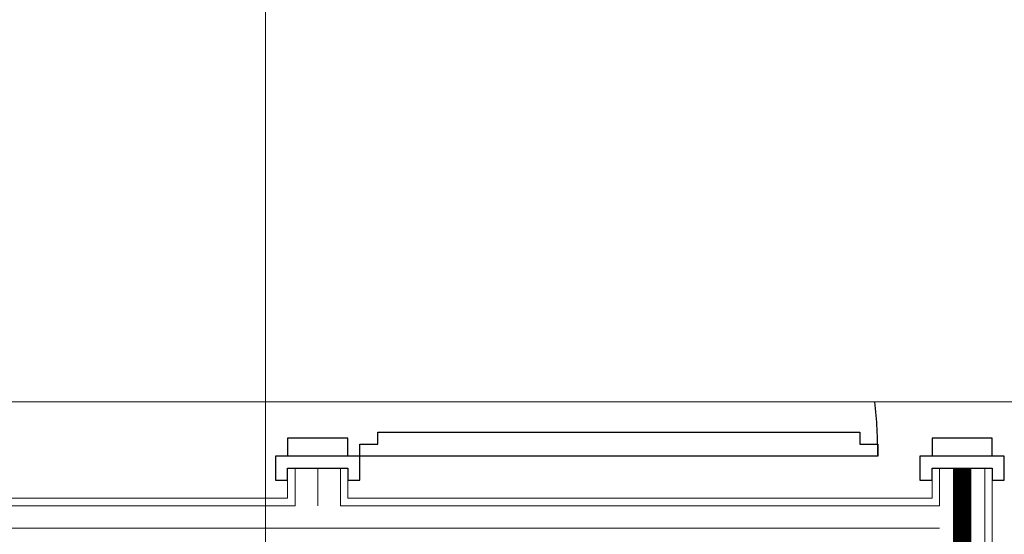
# Model space of a CAD drawing. Header units: millimetres. Extents: x -6792 to 22441, y -13430 to 4653.
# Tile 26 of 256: x -5703 to -5539, y -7936 to -7851. Entities that reach past the tile are written whole.
import ezdxf
from ezdxf import colors
from ezdxf.entities.mleader import LeaderData, LeaderLine
from ezdxf.math import Vec2, Vec3

# ---------------------------------------------------------------- set-up
doc = ezdxf.new("R2010")
doc.units = ezdxf.units.MM
doc.linetypes.add('( Dashed )', pattern=[0.75, 0.5, -0.25])
doc.linetypes.add('DASHED', pattern=[19.05, 12.7, -6.35])
doc.layers.add('!!!_P_POŻ_OPISY ŚCIAN', color=7, linetype='Continuous', true_color=0xf50000)
doc.layers.add('_A_OCIEPLENIE_WNĘTRZA', color=7, linetype='BATTING', lineweight=0, true_color=0x595959)
for name, color, linetype, lineweight in [('_A_OPIS', 253, 'Continuous', 9), ('_A_ROZWINIĘCIA_WYMIARY', 252, 'Continuous', 15), ('_A_ŚCIANY WEWNĘTRZNE', 7, 'Continuous', 13), ('drzwi', 30, 'Continuous', 20)]:
    doc.layers.add(name, color=color, linetype=linetype, lineweight=lineweight)
doc.styles.get("Standard").update_dxf_attribs({"font": 'arial.ttf'})
doc.linetypes.add('BATTING', pattern='A,0.0001,-0.1,[134,ltypeshp.shx,S=0.1,R=0,X=-0.1,Y=0],-0.2,[134,ltypeshp.shx,S=0.1,R=180,X=0.1,Y=0],-0.1', length=0.4001)

# ---------------------------------------------------------------- blocks, each defined once
blk = doc.blocks.new('_Dot')
at = {"color": 0, "linetype": 'ByBlock', "lineweight": -2}
blk.add_line((-0.5, 0), (-1, 0), dxfattribs=at)
at = {"color": 0, "linetype": 'ByBlock', "const_width": 0.5}
blk.add_lwpolyline([(-0.25, 0, 1), (0.25, 0, 1)], format="xyb", close=True, dxfattribs=at)

msp = doc.modelspace()

# ---------------------------------------------------------------- linework, layer by layer
at = {"layer": '!!!_P_POŻ_OPISY ŚCIAN', "linetype": '( Dashed )', "ltscale": 50, "const_width": 3}
msp.add_lwpolyline([(-5561.32, -8165.47), (-5546.32, -8165.47), (-5546.32, -7925.47)], dxfattribs=at)
msp.add_lwpolyline([(-5646.324, -7921.47), (-5643.324, -7921.47), (-5643.324, -7919.47), (-5563.324, -7919.47), (-5563.324, -7921.47), (-5560.324, -7921.47), (-5560.324, -7923.47), (-5646.324, -7923.47)], close=True)
for points in [[(-5648.324, -7923.47), (-5648.324, -7920.47), (-5658.324, -7920.47), (-5658.324, -7923.47)], [(-5541.32, -7923.47), (-5541.32, -7920.47), (-5551.32, -7920.47), (-5551.32, -7923.47)], [(-5658.324, -7927.47), (-5658.324, -7925.47), (-5648.324, -7925.47), (-5648.324, -7927.47), (-5646.324, -7927.47), (-5646.324, -7923.47), (-5648.324, -7923.47), (-5660.324, -7923.47), (-5660.324, -7927.47), (-5658.324, -7927.47)], [(-5551.32, -7927.47), (-5551.32, -7925.47), (-5541.32, -7925.47), (-5541.32, -7927.47), (-5539.32, -7927.47), (-5539.32, -7923.47), (-5541.32, -7923.47), (-5553.32, -7923.47), (-5553.32, -7927.47), (-5551.32, -7927.47)]]:
    msp.add_lwpolyline(points)
at = {"linetype": 'DASHED'}
msp.add_arc((-5646.324, -7923.47), 86, 0, 6.01662, dxfattribs=at)
at = {"layer": '_A_OCIEPLENIE_WNĘTRZA', "ltscale": 8}
for points in [[(-5653.32, -7925.47), (-5653.32, -7931.72)], [(-5561.32, -8165.47), (-5546.32, -8165.47), (-5546.32, -7925.47)], [(-5774.57, -7935.47), (-5550.07, -7935.47)]]:
    msp.add_lwpolyline(points, dxfattribs=at)
at = {"layer": '_A_ROZWINIĘCIA_WYMIARY'}
msp.add_lwpolyline([(-5661.99, -7633.901), (-5661.99, -7978.075)], dxfattribs=at)
at = {"layer": '_A_ŚCIANY WEWNĘTRZNE', "ltscale": 20}
for points in [[(-5658.32, -7925.47), (-5658.32, -7930.47)], [(-5551.32, -7925.47), (-5551.32, -7930.47)], [(-5541.32, -7925.47), (-5541.32, -8170.47)], [(-5648.32, -7927.47), (-5648.32, -7930.47)], [(-5773.32, -7930.47), (-5658.32, -7930.47)], [(-5648.32, -7930.47), (-5551.32, -7930.47)]]:
    msp.add_lwpolyline(points, dxfattribs=at)
at = {"layer": '_A_ŚCIANY WEWNĘTRZNE', "color": 251, "linetype": 'Continuous'}
for points in [[(-5657.07, -7925.47), (-5657.07, -7931.72)], [(-5649.57, -7925.47), (-5649.57, -7931.72)], [(-5550.07, -7925.47), (-5550.07, -7931.72)], [(-5542.57, -7925.47), (-5542.57, -8169.22)], [(-5774.57, -7931.72), (-5657.07, -7931.72)], [(-5649.57, -7931.72), (-5550.07, -7931.72)]]:
    msp.add_lwpolyline(points, dxfattribs=at)
at = {"layer": 'drzwi', "color": 3}
msp.add_lwpolyline([(-5528.112, -8185.153), (-5803.221, -8185.153), (-5803.221, -7914.456), (-5528.112, -7914.456)], close=True, dxfattribs=at)

# ---------------------------------------------------------------- leaders
at = {"layer": '_A_OPIS', "linetype": 'ByBlock'}
ml = msp.add_multileader_mtext('Standard', dxfattribs=at)
ml.set_content('COKOLIKI PRZYŚCIENNE O WYS. OK. 7-8 CM\\PZ PŁYTEK FORMATU 60X120CM CIĘTYCH\\PWZDŁUŻ NA 7-8 NP. OPTIMUM GRAND\\PCOLOURS GRAPHITE MAT FUGA 2 MM\\PO KOLORZE ZBLIŻONYM DO\\PPŁYTKI (GRAFIT)', color=256)
ml.set_leader_properties(color=256, linetype='ByLayer', lineweight=-1)
ml.set_arrow_properties(name='DOT')
ml.build(insert=Vec2(0, 0))
ml.multileader.update_dxf_attribs({"text_left_attachment_type": 6, "text_right_attachment_type": 5, "dogleg_length": 3, "arrow_head_size": 6})
ctx = ml.context
ctx.base_point, ctx.char_height, ctx.arrow_head_size, ctx.plane_origin, ctx.plane_x_axis, ctx.plane_y_axis = Vec3(-5565.753, -7773.837), 5, 6, Vec3(-5724.826, -8322.544), Vec3(-0.9999998, 0.0006295), Vec3(-0.0006295, -0.9999998)
ctx.left_attachment, ctx.right_attachment = 6, 5
notes = []
notes.append((ctx, [(0, (1, 1, 0), (-5724.518, -7828.12), (0.9999998, -0.0006295), 5.014, [(0, [(-5724.458, -7738.784)], 0, [])])]))
ctx.mtext.insert, ctx.mtext.text_direction, ctx.mtext.rotation, ctx.mtext.line_spacing_factor, ctx.mtext.flow_direction = Vec3(-5717.466, -7767.272), Vec3(0.9999998, -0.0006295), 6.2825558, 1.2, 5
for ctx, leaders in notes:
    for number, flags, end, landing, length, lines in leaders:
        leader = LeaderData()
        leader.index, (leader.has_last_leader_line, leader.has_dogleg_vector, leader.attachment_direction) = number, flags
        leader.last_leader_point, leader.dogleg_vector, leader.dogleg_length = Vec3(end), Vec3(landing), length
        for number, points, colour, breaks in lines:
            line = LeaderLine()
            line.index, line.vertices, line.color, line.breaks = number, Vec3.list(points), colors.encode_raw_color(colour), breaks
            leader.lines.append(line)
        ctx.leaders.append(leader)

doc.saveas('drawing.dxf')
